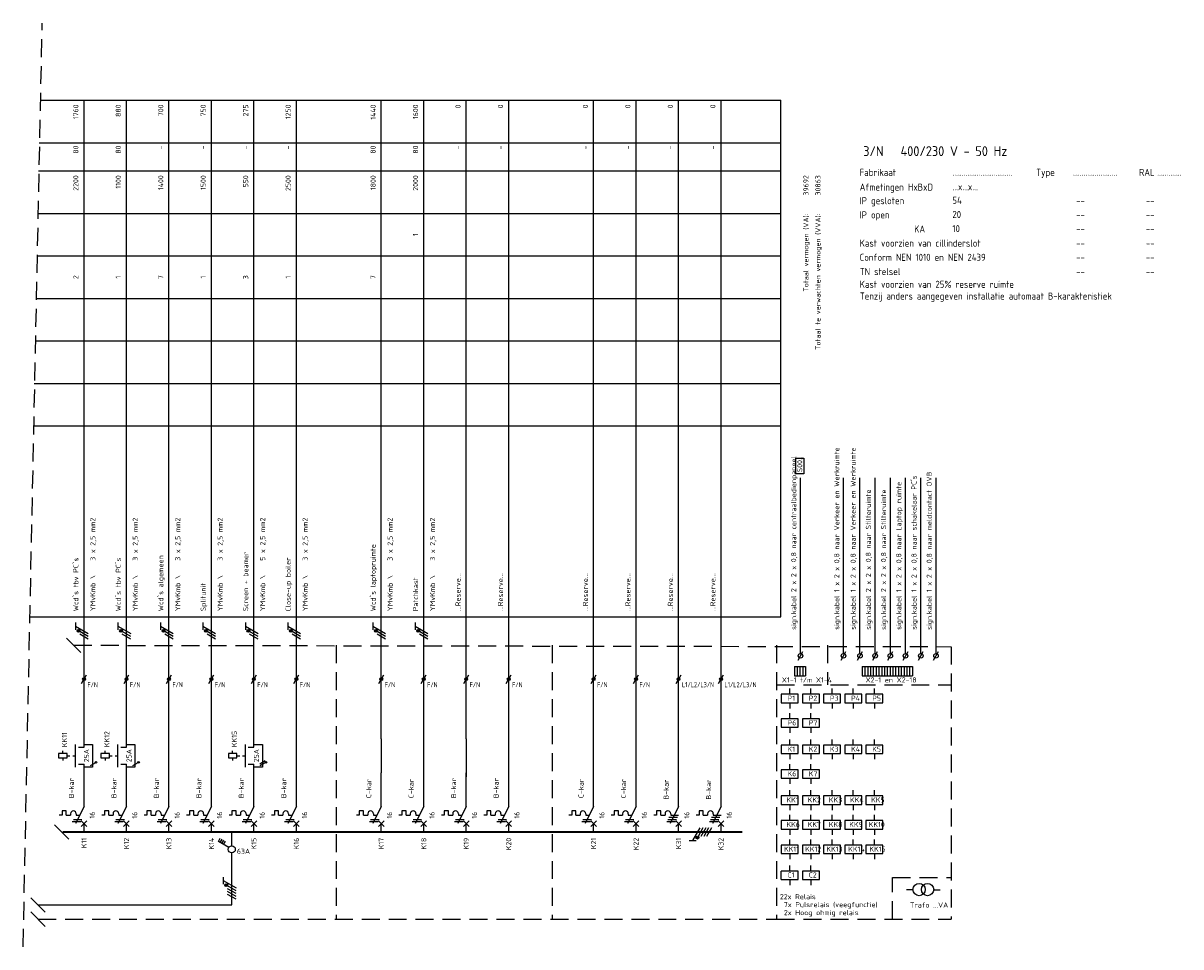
# Model space of a CAD drawing. Extents: x -1224 to 18134, y -20786 to 3554.
# Tile 49 of 88: x 5774 to 6182, y -1209 to -883. Entities that reach past the tile are written whole.
import ezdxf
from ezdxf.enums import TextEntityAlignment as Align

# ---------------------------------------------------------------- set-up
doc = ezdxf.new("R2010")
doc.units = 0
doc.linetypes.add('HIDDEN', pattern=[9.525, 6.35, -3.175])
doc.linetypes.add('STABI11', pattern=[2, 1, -1])
doc.layers.get('0').update_dxf_attribs({"linetype": 'CONTINUOUS'})
for name, color, linetype in [('BL$2----', 7, 'CONTINUOUS'), ('E-tekst', 2, 'CONTINUOUS'), ('EL$1----', 3, 'CONTINUOUS'), ('EL$1----_-1LK-A1', 3, 'CONTINUOUS'), ('EL$1----_1LK-A08', 3, 'CONTINUOUS'), ('EL$1----_BGLK-A01', 3, 'CONTINUOUS'), ('EL$1----_BGLK-A02', 3, 'CONTINUOUS'), ('EL$1----_BGLK-A2', 3, 'CONTINUOUS'), ('EM6150--_MATEN', 2, 'CONTINUOUS'), ('kast', 1, 'CONTINUOUS')]:
    doc.layers.add(name, color=color, linetype=linetype)
doc.styles.add('2_5', font='ISO.shx', dxfattribs={"height": 2.5})
doc.styles.add('3_5', font='ISO.shx', dxfattribs={"height": 3.5})
doc.styles.add('BURO-018', font='ISO.shx', dxfattribs={"height": 1.8})
doc.styles.get("Standard").update_dxf_attribs({"font": 'iso.shx'})

# ---------------------------------------------------------------- blocks, each defined once
blk = doc.blocks.new('HL3')
at = {"color": 0, "linetype": 'Continuous'}
for p, q in [((-3, 6.98), (-3, 4.48)), ((-3, 5.73), (1.5, 3.13)), ((1.5, 2.13), (-1.5, 3.87)), ((1.5, 1.13), (-1.5, 2.87)), ((1.5, 0.13), (-1.5, 1.87)), ((1.5, -0.87), (-1.5, 0.87))]:
    blk.add_line(p, q, dxfattribs=at)
at = {"color": 0, "linetype": 'Continuous', "const_width": 0.5}
blk.add_lwpolyline([(-1.68, 4.12, 1), (-2.18, 4.12, 1)], format="xyb", close=True, dxfattribs=at)
at = {"color": 0, "linetype": 'Continuous'}
blk.add_circle((-1.93, 4.12), 0.5, dxfattribs=at)
blk = doc.blocks.new('L1')
at = {"color": 0, "linetype": 'Continuous'}
for p, q in [((-3, 73.98), (-3, 71.48)), ((-3, 72.73), (1.5, 70.13)), ((1.5, 69.13), (-1.5, 70.87)), ((1.5, 68.13), (-1.5, 69.87))]:
    blk.add_line(p, q, dxfattribs=at)
at = {"color": 0, "linetype": 'Continuous', "const_width": 0.5}
blk.add_lwpolyline([(-1.68, 71.12, 1), (-2.18, 71.12, 1)], format="xyb", close=True, dxfattribs=at)
at = {"color": 0, "linetype": 'Continuous'}
blk.add_circle((-1.93, 71.12), 0.5, dxfattribs=at)
blk = doc.blocks.new('00P')
at = {"color": 0, "linetype": 'Continuous'}
for p, q in [((0, 31), (3, 31)), ((3, 31), (3, 23)), ((3, 23), (0, 23))]:
    blk.add_line(p, q, dxfattribs=at)
blk = doc.blocks.new('B26')
at = {"color": 0, "linetype": 'Continuous'}
for p, q in [((0, 9), (0, 21)), ((0, 9), (-3, 3)), ((-7.75, 6), (-8.75, 6)), ((-7.75, 7.5), (-7.75, 6)), ((-6.25, 7.5), (-7.75, 7.5)), ((-6.25, 6), (-6.25, 7.5)), ((-6.25, 6), (-4.75, 6)), ((-4.75, 6.5), (-4.75, 6)), ((-3.75, 4.5), (-0.75, 4.5)), ((-2.75, 6.5), (-2.75, 6)), ((-2.75, 6), (-1.5, 6)), ((-4.125, 3.75), (-1.125, 3.75)), ((-1, 4), (1, 2)), ((-1, 2), (1, 4)), ((0, 0), (0, 3))]:
    blk.add_line(p, q, dxfattribs=at)
blk.add_arc((-3.75, 6.5), 1, 0, 180, dxfattribs=at)
at = {"color": 1, "style": 'BURO-018'}
blk.add_attdef('E_VRIJ1', (-3.548, 12), '', height=1.8, rotation=90, dxfattribs=at)
at = {"color": 1, "linetype": 'Continuous', "style": 'BURO-018'}
blk.add_attdef('E_IIA', text='', height=1.8, rotation=90, dxfattribs=at).set_placement((2, 6), align=Align.TOP_CENTER)
blk = doc.blocks.new('M2')
at = {"color": 0, "linetype": 'Continuous'}
for p, q in [((0, 30), (0, 33)), ((-7.5, 27.75), (-7.5, 28.75)), ((-3, 23), (-3, 31)), ((-2, 30), (0, 30)), ((-6, 27.75), (-9, 27.75)), ((-9, 27.75), (-9, 26.25)), ((-9, 26.25), (-6, 26.25)), ((-7.5, 26.25), (-7.5, 25.25)), ((-6, 26.25), (-6, 27.75)), ((-6, 27.25), (-6, 27.25)), ((-2, 24), (0, 24)), ((0, 21), (0, 24))]:
    blk.add_line(p, q, dxfattribs=at)
at = {"color": 0, "linetype": 'STABI11'}
blk.add_line((-6, 27), (-3, 27), dxfattribs=at)
at = {"color": 1, "linetype": 'Continuous', "style": 'BURO-018'}
blk.add_attdef('E_VRIJ1', (-6, 30), '', height=1.8, rotation=90, dxfattribs=at)
blk.add_attdef('E_IMS', text='', height=1.8, rotation=90, dxfattribs=at).set_placement((0, 27), align=Align.TOP_CENTER)
blk = doc.blocks.new('b1s')
at = {"color": 0, "linetype": 'Continuous'}
blk.add_line((0, 33), (0, 54), dxfattribs=at)
blk = doc.blocks.new('m1s')
at = {"color": 0, "linetype": 'Continuous'}
blk.add_line((0, 54), (0, 66), dxfattribs=at)
blk = doc.blocks.new('m1')
at = {"color": 0, "linetype": 'Continuous'}
blk.add_line((0, 21), (0, 33), dxfattribs=at)
blk = doc.blocks.new('B28')
at = {"color": 0, "linetype": 'Continuous'}
for p, q in [((0, 9), (0, 21)), ((0, 9), (-3, 3)), ((-7.75, 6), (-8.75, 6)), ((-6.25, 7.5), (-7.75, 7.5)), ((-7.75, 7.5), (-7.75, 6)), ((-6.25, 6), (-6.25, 7.5)), ((-6.25, 6), (-4.75, 6)), ((-4.75, 6.5), (-4.75, 6)), ((-4.75, 6.5), (-4.75, 6)), ((-3.75, 4.5), (-0.75, 4.5)), ((-3.38, 5.25), (-0.38, 5.25)), ((-2.75, 6.5), (-2.75, 6)), ((-2.75, 6), (0, 6)), ((-4.12, 3.75), (-1.12, 3.75)), ((-1, 4), (1, 2)), ((-1, 2), (1, 4)), ((0, 0), (0, 3))]:
    blk.add_line(p, q, dxfattribs=at)
blk.add_arc((-3.75, 6.5), 1, 0, 180, dxfattribs=at)
at = {"color": 1, "style": 'BURO-018'}
blk.add_attdef('E_VRIJ1', (-3.49, 11.47), '', height=1.8, rotation=90, dxfattribs=at)
at = {"color": 1, "linetype": 'Continuous', "style": 'BURO-018'}
blk.add_attdef('E_IIA', text='', height=1.8, rotation=90, dxfattribs=at).set_placement((2, 6), align=Align.TOP_CENTER)
blk = doc.blocks.new('1P')
at = {"color": 0, "linetype": 'Continuous'}
blk.add_line((1.5, 0.87), (-1.5, -0.87), dxfattribs=at)
blk = doc.blocks.new('0302A1_')
at = {"color": 0, "linetype": 'Continuous'}
blk.add_line((-0.87, -1.5), (0.87, 1.5), dxfattribs=at)
at = {"color": 0, "const_width": 0.5}
blk.add_lwpolyline([(-0.25, 0, 1), (0.25, 0, 1)], format="xyb", close=True, dxfattribs=at)
at = {"color": 0, "linetype": 'Continuous'}
blk.add_circle((0, 0), 0.5, dxfattribs=at)

msp = doc.modelspace()

# ---------------------------------------------------------------- linework, layer by layer
at = {"layer": 'BL$2----', "color": 3}
for p, q in [((5900.04, -1135.4), (5900.04, -1147.4)), ((5915.04, -1147.4), (5915.04, -1135.4)), ((5930.04, -1135.4), (5930.04, -1148.86)), ((5945.04, -1148.3), (5945.04, -1135.4))]:
    msp.add_line(p, q, dxfattribs=at)
at = {"layer": 'EL$1----', "linetype": 'HIDDEN'}
msp.add_line((5773.55, -1208.91), (5780.29, -882.69), dxfattribs=at)
at = {"layer": 'EL$1----'}
for p, q in [((5793.95, -1104.93), (5788.88, -1099.87)), ((5789.65, -1170.93), (5784.58, -1165.87)), ((6085.57, -1188.69), (6087.86, -1188.69)), ((6095.16, -1188.74), (6097.45, -1188.74)), ((5781.37, -1196.63), (5776.3, -1191.56)), ((5781.37, -1201.67), (5776.3, -1196.6)), ((5778.83, -1194.09), (5847.24, -1194.09))]:
    msp.add_line(p, q, dxfattribs=at)
at = {"layer": 'EL$1----', "linetype": 'Continuous'}
for p, q in [((6047.24, -1107.63), (6048.97, -1104.63)), ((6062.45, -1107.63), (6064.18, -1104.63)), ((6068.24, -1107.63), (6069.97, -1104.63)), ((6073.62, -1107.63), (6075.35, -1104.63)), ((6078.99, -1107.63), (6080.72, -1104.63)), ((6084.37, -1107.63), (6086.1, -1104.63)), ((6089.74, -1107.63), (6091.47, -1104.63)), ((6095.12, -1107.63), (6096.85, -1104.63)), ((5847.24, -1173.15), (5847.24, -1168.4)), ((5842.49, -1171.74), (5843.19, -1170.53)), ((5846.16, -1173.86), (5842.49, -1171.74)), ((5843.1, -1172.09), (5843.8, -1170.88)), ((5843.7, -1172.44), (5844.4, -1171.23)), ((5844.31, -1172.79), (5845.01, -1171.58)), ((5847.24, -1194.09), (5847.24, -1175.82))]:
    msp.add_line(p, q, dxfattribs=at)
for centre, radius in [((6048.1, -1106.13), 0.8), ((6063.32, -1106.13), 0.8), ((6069.11, -1106.13), 0.8), ((6074.48, -1106.13), 0.8), ((6079.86, -1106.13), 0.8), ((6085.23, -1106.13), 0.8), ((6090.61, -1106.13), 0.8), ((6095.98, -1106.13), 0.8), ((5847.24, -1174.48), 1.25)]:
    msp.add_circle(centre, radius, dxfattribs=at)
at = {"layer": 'EL$1----'}
for centre, radius in [((5799.31, -1143.74), 0.283), ((5814.31, -1143.74), 0.283), ((5859.31, -1143.74), 0.283), ((6090, -1188.69), 2.15), ((6093.01, -1188.69), 2.15)]:
    msp.add_circle(centre, radius, dxfattribs=at)
at = {"layer": 'EL$1----_-1LK-A1', "color": 1, "linetype": 'HIDDEN'}
for p, q in [((6039.64, -1116.42), (6101.37, -1116.42)), ((6039.64, -1199.13), (6101.37, -1199.13))]:
    msp.add_line(p, q, dxfattribs=at)
at = {"layer": 'EL$1----_-1LK-A1', "linetype": 'Continuous'}
for p, q in [((6047.33, -1119.69), (6041.33, -1119.69)), ((6041.33, -1119.69), (6041.33, -1122.69)), ((6044.33, -1119.69), (6044.33, -1117.69)), ((6047.33, -1122.69), (6047.33, -1119.69)), ((6054.8, -1119.69), (6048.8, -1119.69)), ((6048.8, -1119.69), (6048.8, -1122.69)), ((6051.8, -1119.69), (6051.8, -1117.69)), ((6054.8, -1122.69), (6054.8, -1119.69)), ((6062.27, -1119.69), (6056.27, -1119.69)), ((6056.27, -1119.69), (6056.27, -1122.69)), ((6059.27, -1119.69), (6059.27, -1117.69)), ((6062.27, -1122.69), (6062.27, -1119.69)), ((6069.75, -1119.69), (6063.75, -1119.69)), ((6063.75, -1119.69), (6063.75, -1122.69)), ((6066.75, -1119.69), (6066.75, -1117.69)), ((6069.75, -1122.69), (6069.75, -1119.69)), ((6077.22, -1119.69), (6071.22, -1119.69)), ((6071.22, -1119.69), (6071.22, -1122.69)), ((6074.22, -1119.69), (6074.22, -1117.69)), ((6077.22, -1122.69), (6077.22, -1119.69)), ((6041.33, -1122.69), (6047.33, -1122.69)), ((6044.33, -1122.69), (6044.33, -1124.69)), ((6047.33, -1120.69), (6047.33, -1120.69)), ((6048.8, -1122.69), (6054.8, -1122.69)), ((6051.8, -1122.69), (6051.8, -1124.69)), ((6054.8, -1120.69), (6054.8, -1120.69)), ((6056.27, -1122.69), (6062.27, -1122.69)), ((6059.27, -1122.69), (6059.27, -1124.69)), ((6062.27, -1120.69), (6062.27, -1120.69)), ((6063.75, -1122.69), (6069.75, -1122.69)), ((6066.75, -1122.69), (6066.75, -1124.69)), ((6069.75, -1120.69), (6069.75, -1120.69)), ((6071.22, -1122.69), (6077.22, -1122.69)), ((6074.22, -1122.69), (6074.22, -1124.69)), ((6077.22, -1120.69), (6077.22, -1120.69)), ((6047.33, -1128.38), (6041.33, -1128.38)), ((6041.33, -1128.38), (6041.33, -1131.38)), ((6044.33, -1128.38), (6044.33, -1126.38)), ((6047.33, -1131.38), (6047.33, -1128.38)), ((6054.8, -1128.38), (6048.8, -1128.38)), ((6048.8, -1128.38), (6048.8, -1131.38)), ((6051.8, -1128.38), (6051.8, -1126.38)), ((6054.8, -1131.38), (6054.8, -1128.38)), ((6041.33, -1131.38), (6047.33, -1131.38)), ((6044.33, -1131.38), (6044.33, -1133.38)), ((6047.33, -1129.38), (6047.33, -1129.38)), ((6048.8, -1131.38), (6054.8, -1131.38)), ((6051.8, -1131.38), (6051.8, -1133.38)), ((6054.8, -1129.38), (6054.8, -1129.38)), ((6044.33, -1137.68), (6044.33, -1135.68)), ((6051.8, -1137.68), (6051.8, -1135.68)), ((6059.27, -1137.68), (6059.27, -1135.68)), ((6066.75, -1137.68), (6066.75, -1135.68)), ((6074.22, -1137.68), (6074.22, -1135.68)), ((6047.33, -1137.68), (6041.33, -1137.68)), ((6041.33, -1137.68), (6041.33, -1140.68)), ((6041.33, -1140.68), (6047.33, -1140.68)), ((6044.33, -1140.68), (6044.33, -1142.68)), ((6047.33, -1140.68), (6047.33, -1137.68)), ((6047.33, -1138.68), (6047.33, -1138.68)), ((6054.8, -1137.68), (6048.8, -1137.68)), ((6048.8, -1137.68), (6048.8, -1140.68)), ((6048.8, -1140.68), (6054.8, -1140.68)), ((6051.8, -1140.68), (6051.8, -1142.68)), ((6054.8, -1140.68), (6054.8, -1137.68)), ((6054.8, -1138.68), (6054.8, -1138.68)), ((6062.27, -1137.68), (6056.27, -1137.68)), ((6056.27, -1137.68), (6056.27, -1140.68)), ((6056.27, -1140.68), (6062.27, -1140.68)), ((6059.27, -1140.68), (6059.27, -1142.68)), ((6062.27, -1140.68), (6062.27, -1137.68)), ((6062.27, -1138.68), (6062.27, -1138.68)), ((6069.75, -1137.68), (6063.75, -1137.68)), ((6063.75, -1137.68), (6063.75, -1140.68)), ((6063.75, -1140.68), (6069.75, -1140.68)), ((6066.75, -1140.68), (6066.75, -1142.68)), ((6069.75, -1140.68), (6069.75, -1137.68)), ((6069.75, -1138.68), (6069.75, -1138.68)), ((6077.22, -1137.68), (6071.22, -1137.68)), ((6071.22, -1137.68), (6071.22, -1140.68)), ((6071.22, -1140.68), (6077.22, -1140.68)), ((6074.22, -1140.68), (6074.22, -1142.68)), ((6077.22, -1140.68), (6077.22, -1137.68)), ((6077.22, -1138.68), (6077.22, -1138.68)), ((6044.33, -1146.37), (6044.33, -1144.37)), ((6051.8, -1146.37), (6051.8, -1144.37)), ((6047.33, -1146.37), (6041.33, -1146.37)), ((6041.33, -1146.37), (6041.33, -1149.37)), ((6047.33, -1149.37), (6047.33, -1146.37)), ((6047.33, -1147.37), (6047.33, -1147.37)), ((6054.8, -1146.37), (6048.8, -1146.37)), ((6048.8, -1146.37), (6048.8, -1149.37)), ((6054.8, -1149.37), (6054.8, -1146.37)), ((6054.8, -1147.37), (6054.8, -1147.37)), ((6041.33, -1149.37), (6047.33, -1149.37)), ((6044.33, -1149.37), (6044.33, -1151.37)), ((6048.8, -1149.37), (6054.8, -1149.37)), ((6051.8, -1149.37), (6051.8, -1151.37)), ((6047.33, -1155.61), (6041.33, -1155.61)), ((6041.33, -1155.61), (6041.33, -1158.61)), ((6044.33, -1155.61), (6044.33, -1153.61)), ((6047.33, -1158.61), (6047.33, -1155.61)), ((6047.33, -1156.61), (6047.33, -1156.61)), ((6054.8, -1155.61), (6048.8, -1155.61)), ((6048.8, -1155.61), (6048.8, -1158.61)), ((6051.8, -1155.61), (6051.8, -1153.61)), ((6054.8, -1158.61), (6054.8, -1155.61)), ((6054.8, -1156.61), (6054.8, -1156.61)), ((6062.27, -1155.61), (6056.27, -1155.61)), ((6056.27, -1155.61), (6056.27, -1158.61)), ((6059.27, -1155.61), (6059.27, -1153.61)), ((6062.27, -1158.61), (6062.27, -1155.61)), ((6062.27, -1156.61), (6062.27, -1156.61)), ((6069.75, -1155.61), (6063.75, -1155.61)), ((6063.75, -1155.61), (6063.75, -1158.61)), ((6066.75, -1155.61), (6066.75, -1153.61)), ((6069.75, -1158.61), (6069.75, -1155.61)), ((6069.75, -1156.61), (6069.75, -1156.61)), ((6077.22, -1155.61), (6071.22, -1155.61)), ((6071.22, -1155.61), (6071.22, -1158.61)), ((6074.22, -1155.61), (6074.22, -1153.61)), ((6077.22, -1158.61), (6077.22, -1155.61)), ((6077.22, -1156.61), (6077.22, -1156.61)), ((6041.33, -1158.61), (6047.33, -1158.61)), ((6044.33, -1158.61), (6044.33, -1160.61)), ((6048.8, -1158.61), (6054.8, -1158.61)), ((6051.8, -1158.61), (6051.8, -1160.61)), ((6056.27, -1158.61), (6062.27, -1158.61)), ((6059.27, -1158.61), (6059.27, -1160.61)), ((6063.75, -1158.61), (6069.75, -1158.61)), ((6066.75, -1158.61), (6066.75, -1160.61)), ((6071.22, -1158.61), (6077.22, -1158.61)), ((6074.22, -1158.61), (6074.22, -1160.61)), ((6047.33, -1164.3), (6041.33, -1164.3)), ((6041.33, -1164.3), (6041.33, -1167.3)), ((6044.33, -1164.3), (6044.33, -1162.3)), ((6047.33, -1167.3), (6047.33, -1164.3)), ((6047.33, -1165.3), (6047.33, -1165.3)), ((6054.8, -1164.3), (6048.8, -1164.3)), ((6048.8, -1164.3), (6048.8, -1167.3)), ((6051.8, -1164.3), (6051.8, -1162.3)), ((6054.8, -1167.3), (6054.8, -1164.3)), ((6054.8, -1165.3), (6054.8, -1165.3)), ((6062.27, -1164.3), (6056.27, -1164.3)), ((6056.27, -1164.3), (6056.27, -1167.3)), ((6059.27, -1164.3), (6059.27, -1162.3)), ((6062.27, -1167.3), (6062.27, -1164.3)), ((6062.27, -1165.3), (6062.27, -1165.3)), ((6069.75, -1164.3), (6063.75, -1164.3)), ((6063.75, -1164.3), (6063.75, -1167.3)), ((6066.75, -1164.3), (6066.75, -1162.3)), ((6069.75, -1167.3), (6069.75, -1164.3)), ((6069.75, -1165.3), (6069.75, -1165.3)), ((6077.22, -1164.3), (6071.22, -1164.3)), ((6071.22, -1164.3), (6071.22, -1167.3)), ((6074.22, -1164.3), (6074.22, -1162.3)), ((6077.22, -1167.3), (6077.22, -1164.3)), ((6077.22, -1165.3), (6077.22, -1165.3)), ((6041.33, -1167.3), (6047.33, -1167.3)), ((6044.33, -1167.3), (6044.33, -1169.3)), ((6048.8, -1167.3), (6054.8, -1167.3)), ((6051.8, -1167.3), (6051.8, -1169.3)), ((6056.27, -1167.3), (6062.27, -1167.3)), ((6059.27, -1167.3), (6059.27, -1169.3)), ((6063.75, -1167.3), (6069.75, -1167.3)), ((6066.75, -1167.3), (6066.75, -1169.3)), ((6071.22, -1167.3), (6077.22, -1167.3)), ((6074.22, -1167.3), (6074.22, -1169.3)), ((6047.33, -1172.99), (6041.33, -1172.99)), ((6041.33, -1172.99), (6041.33, -1175.99)), ((6044.33, -1172.99), (6044.33, -1170.99)), ((6047.33, -1175.99), (6047.33, -1172.99)), ((6054.8, -1172.99), (6048.8, -1172.99)), ((6048.8, -1172.99), (6048.8, -1175.99)), ((6051.8, -1172.99), (6051.8, -1170.99)), ((6054.8, -1175.99), (6054.8, -1172.99)), ((6062.27, -1172.99), (6056.27, -1172.99)), ((6056.27, -1172.99), (6056.27, -1175.99)), ((6059.27, -1172.99), (6059.27, -1170.99)), ((6062.27, -1175.99), (6062.27, -1172.99)), ((6069.75, -1172.99), (6063.75, -1172.99)), ((6063.75, -1172.99), (6063.75, -1175.99)), ((6066.75, -1172.99), (6066.75, -1170.99)), ((6069.75, -1175.99), (6069.75, -1172.99)), ((6077.22, -1172.99), (6071.22, -1172.99)), ((6071.22, -1172.99), (6071.22, -1175.99)), ((6074.22, -1172.99), (6074.22, -1170.99)), ((6077.22, -1175.99), (6077.22, -1172.99)), ((6041.33, -1175.99), (6047.33, -1175.99)), ((6044.33, -1175.99), (6044.33, -1177.99)), ((6047.33, -1173.99), (6047.33, -1173.99)), ((6048.8, -1175.99), (6054.8, -1175.99)), ((6051.8, -1175.99), (6051.8, -1177.99)), ((6054.8, -1173.99), (6054.8, -1173.99)), ((6056.27, -1175.99), (6062.27, -1175.99)), ((6059.27, -1175.99), (6059.27, -1177.99)), ((6062.27, -1173.99), (6062.27, -1173.99)), ((6063.75, -1175.99), (6069.75, -1175.99)), ((6066.75, -1175.99), (6066.75, -1177.99)), ((6069.75, -1173.99), (6069.75, -1173.99)), ((6071.22, -1175.99), (6077.22, -1175.99)), ((6074.22, -1175.99), (6074.22, -1177.99)), ((6077.22, -1173.99), (6077.22, -1173.99)), ((6044.33, -1182.13), (6044.33, -1180.13)), ((6051.8, -1182.13), (6051.8, -1180.13)), ((6047.33, -1182.13), (6041.33, -1182.13)), ((6041.33, -1185.13), (6041.33, -1182.13)), ((6041.33, -1185.13), (6047.33, -1185.13)), ((6044.33, -1185.13), (6044.33, -1187.13)), ((6047.33, -1185.13), (6047.33, -1182.13)), ((6047.33, -1183.13), (6047.33, -1183.13)), ((6054.8, -1182.13), (6048.8, -1182.13)), ((6048.8, -1182.13), (6048.8, -1185.13)), ((6048.8, -1185.13), (6054.8, -1185.13)), ((6051.8, -1185.13), (6051.8, -1187.13)), ((6054.8, -1185.13), (6054.8, -1182.13)), ((6054.8, -1183.13), (6054.8, -1183.13))]:
    msp.add_line(p, q, dxfattribs=at)
at = {"layer": 'EL$1----_1LK-A08', "color": 2}
for p, q in [((6046.44, -1041.84), (6046.44, -1036.31)), ((6046.44, -1036.31), (6049.28, -1036.31)), ((6049.28, -1036.31), (6049.28, -1041.84)), ((6049.28, -1041.84), (6046.44, -1041.84))]:
    msp.add_line(p, q, dxfattribs=at)
at = {"layer": 'EL$1----_1LK-A08'}
for p, q in [((6048.1, -1105.33), (6048.1, -1043.32)), ((6063.32, -1105.33), (6063.32, -1043.32)), ((6069.11, -1105.33), (6069.11, -1043.32)), ((6074.48, -1105.33), (6074.48, -1043.32)), ((6079.86, -1105.33), (6079.86, -1043.32)), ((6085.23, -1105.33), (6085.23, -1043.32)), ((6090.61, -1105.33), (6090.61, -1043.32)), ((6095.98, -1105.33), (6095.98, -1043.32)), ((6045.94, -1109.94), (6045.94, -1113.18)), ((6045.94, -1109.94), (6046.93, -1109.94)), ((6046.93, -1109.94), (6046.93, -1113.18)), ((6046.93, -1109.94), (6046.93, -1113.18)), ((6046.93, -1109.94), (6047.92, -1109.94)), ((6047.92, -1109.94), (6047.92, -1113.18)), ((6047.92, -1109.94), (6047.92, -1113.18)), ((6047.92, -1109.94), (6048.91, -1109.94)), ((6048.91, -1109.94), (6048.91, -1113.18)), ((6048.91, -1109.94), (6048.91, -1113.18)), ((6048.91, -1109.94), (6049.89, -1109.94)), ((6049.89, -1109.94), (6049.89, -1113.18)), ((6069.87, -1109.94), (6069.87, -1113.18)), ((6069.87, -1109.94), (6070.86, -1109.94)), ((6070.86, -1109.94), (6070.86, -1113.18)), ((6070.86, -1109.94), (6070.86, -1113.18)), ((6070.86, -1109.94), (6071.85, -1109.94)), ((6071.85, -1109.94), (6071.85, -1113.18)), ((6071.85, -1109.94), (6071.85, -1113.18)), ((6071.85, -1109.94), (6072.83, -1109.94)), ((6072.83, -1109.94), (6072.83, -1113.18)), ((6072.83, -1109.94), (6072.83, -1113.18)), ((6072.83, -1109.94), (6073.82, -1109.94)), ((6073.82, -1109.94), (6073.82, -1113.18)), ((6073.82, -1109.94), (6073.82, -1113.18)), ((6073.82, -1109.94), (6074.81, -1109.94)), ((6074.81, -1109.94), (6074.81, -1113.18)), ((6074.81, -1109.94), (6074.81, -1113.18)), ((6074.81, -1109.94), (6075.8, -1109.94)), ((6075.8, -1109.94), (6075.8, -1113.18)), ((6075.8, -1109.94), (6075.8, -1113.18)), ((6075.8, -1109.94), (6076.79, -1109.94)), ((6076.79, -1109.94), (6076.79, -1113.18)), ((6076.79, -1109.94), (6076.79, -1113.18)), ((6076.79, -1109.94), (6077.77, -1109.94)), ((6077.77, -1109.94), (6077.77, -1113.18)), ((6077.77, -1109.94), (6077.77, -1113.18)), ((6077.77, -1109.94), (6078.76, -1109.94)), ((6078.76, -1109.94), (6078.76, -1113.18)), ((6078.76, -1109.94), (6078.76, -1113.18)), ((6078.76, -1109.94), (6079.75, -1109.94)), ((6079.75, -1109.94), (6079.75, -1113.18)), ((6079.75, -1109.94), (6079.75, -1113.18)), ((6079.75, -1109.94), (6079.75, -1113.18)), ((6079.75, -1109.94), (6080.74, -1109.94)), ((6080.74, -1109.94), (6080.74, -1113.18)), ((6080.74, -1109.94), (6080.74, -1113.18)), ((6080.74, -1109.94), (6081.72, -1109.94)), ((6081.72, -1109.94), (6081.72, -1113.18)), ((6081.72, -1109.94), (6081.72, -1113.18)), ((6081.72, -1109.94), (6082.71, -1109.94)), ((6082.71, -1109.94), (6082.71, -1113.18)), ((6082.71, -1109.94), (6082.71, -1113.18)), ((6082.71, -1109.94), (6083.7, -1109.94)), ((6083.7, -1109.94), (6083.7, -1113.18)), ((6083.7, -1109.94), (6083.7, -1113.18)), ((6083.7, -1109.94), (6084.69, -1109.94)), ((6084.69, -1109.94), (6084.69, -1113.18)), ((6084.69, -1109.94), (6084.69, -1113.18)), ((6084.69, -1109.94), (6085.68, -1109.94)), ((6085.68, -1109.94), (6085.68, -1113.18)), ((6085.68, -1109.94), (6085.68, -1113.18)), ((6085.68, -1109.94), (6086.66, -1109.94)), ((6086.66, -1109.94), (6086.66, -1113.18)), ((6086.66, -1109.94), (6086.66, -1113.18)), ((6086.66, -1109.94), (6087.65, -1109.94)), ((6087.65, -1109.94), (6087.65, -1113.18)), ((6087.65, -1109.94), (6087.65, -1113.18)), ((6045.94, -1113.18), (6046.93, -1113.18)), ((6046.93, -1113.18), (6047.92, -1113.18)), ((6047.92, -1113.18), (6048.91, -1113.18)), ((6048.91, -1113.18), (6049.89, -1113.18)), ((6069.87, -1113.18), (6070.86, -1113.18)), ((6070.86, -1113.18), (6071.85, -1113.18)), ((6071.85, -1113.18), (6072.83, -1113.18)), ((6072.83, -1113.18), (6073.82, -1113.18)), ((6073.82, -1113.18), (6074.81, -1113.18)), ((6074.81, -1113.18), (6075.8, -1113.18)), ((6075.8, -1113.18), (6076.79, -1113.18)), ((6076.79, -1113.18), (6077.77, -1113.18)), ((6077.77, -1113.18), (6078.76, -1113.18)), ((6078.76, -1113.18), (6079.75, -1113.18)), ((6079.75, -1113.18), (6080.74, -1113.18)), ((6080.74, -1113.18), (6081.72, -1113.18)), ((6081.72, -1113.18), (6082.71, -1113.18)), ((6082.71, -1113.18), (6083.7, -1113.18)), ((6083.7, -1113.18), (6084.69, -1113.18)), ((6084.69, -1113.18), (6085.68, -1113.18)), ((6085.68, -1113.18), (6086.66, -1113.18)), ((6086.66, -1113.18), (6087.65, -1113.18))]:
    msp.add_line(p, q, dxfattribs=at)
at = {"layer": 'EL$1----_BGLK-A01', "color": 1, "linetype": 'HIDDEN'}
msp.add_line((6039.64, -1102.4), (6039.64, -1198.63), dxfattribs=at)
at = {"layer": 'EL$1----_BGLK-A02', "color": 1}
for p, q in [((5779.51, -909.9), (6041.14, -909.9)), ((6041.14, -1092.4), (6041.14, -909.9)), ((5779.2, -924.9), (6041.14, -924.9)), ((5778.99, -934.9), (6041.14, -934.9)), ((5778.68, -949.9), (6041.14, -949.9)), ((5778.37, -964.9), (6041.14, -964.9)), ((5778.06, -979.9), (6041.14, -979.9)), ((5777.75, -994.9), (6041.14, -994.9)), ((5777.44, -1009.9), (6041.14, -1009.9)), ((5777.14, -1024.9), (6041.14, -1024.9)), ((5775.74, -1092.4), (6041.14, -1092.4))]:
    msp.add_line(p, q, dxfattribs=at)
at = {"layer": 'EL$1----_BGLK-A02'}
for p, q in [((5795.04, -1102.4), (5795.04, -909.9)), ((5810.04, -1102.4), (5810.04, -909.9)), ((5825.04, -1102.4), (5825.04, -909.9)), ((5840.04, -1102.4), (5840.04, -909.9)), ((5855.04, -1102.4), (5855.04, -909.9)), ((5870.04, -1102.4), (5870.04, -909.9)), ((5900.04, -1102.4), (5900.04, -909.9)), ((5915.04, -1102.4), (5915.04, -909.9)), ((5930.04, -1102.4), (5930.04, -909.9)), ((5945.04, -1102.4), (5945.04, -909.9)), ((5975.04, -1102.4), (5975.04, -909.9)), ((5990.04, -1102.4), (5990.04, -909.9)), ((6005.04, -1102.4), (6005.04, -909.9)), ((6020.04, -1102.4), (6020.04, -909.9))]:
    msp.add_line(p, q, dxfattribs=at)
at = {"layer": 'EL$1----_BGLK-A02', "color": 1, "linetype": 'HIDDEN'}
for p, q in [((5791.41, -1102.4), (6101.37, -1102.9)), ((6039.64, -1102.4), (6039.64, -1199.13))]:
    msp.add_line(p, q, dxfattribs=at)
at = {"layer": 'EL$1----_BGLK-A02'}
for points in [[(5802.54, -1168.4, 0.7, 0.7, 0), (5787.54, -1168.4, 0.7, 0.7, 0)], [(5817.54, -1168.4, 0.7, 0.7, 0), (5802.54, -1168.4, 0.7, 0.7, 0)], [(5832.54, -1168.4, 0.7, 0.7, 0), (5817.54, -1168.4, 0.7, 0.7, 0)], [(5847.54, -1168.4, 0.7, 0.7, 0), (5832.54, -1168.4, 0.7, 0.7, 0)], [(5862.54, -1168.4, 0.7, 0.7, 0), (5847.54, -1168.4, 0.7, 0.7, 0)], [(5877.54, -1168.4, 0.7, 0.7, 0), (5862.54, -1168.4, 0.7, 0.7, 0)], [(5892.54, -1168.4, 0.7, 0.7, 0), (5877.54, -1168.4, 0.7, 0.7, 0)], [(5907.54, -1168.4, 0.7, 0.7, 0), (5892.54, -1168.4, 0.7, 0.7, 0)], [(5922.54, -1168.4, 0.7, 0.7, 0), (5907.54, -1168.4, 0.7, 0.7, 0)], [(5937.54, -1168.4, 0.7, 0.7, 0), (5922.54, -1168.4, 0.7, 0.7, 0)], [(5952.54, -1168.4, 0.7, 0.7, 0), (5937.54, -1168.4, 0.7, 0.7, 0)], [(5967.54, -1168.4, 0.7, 0.7, 0), (5952.54, -1168.4, 0.7, 0.7, 0)], [(5982.54, -1168.4, 0.7, 0.7, 0), (5967.54, -1168.4, 0.7, 0.7, 0)], [(5997.54, -1168.4, 0.7, 0.7, 0), (5982.54, -1168.4, 0.7, 0.7, 0)], [(6012.54, -1168.4, 0.7, 0.7, 0), (5997.54, -1168.4, 0.7, 0.7, 0)], [(6027.54, -1168.4, 0.7, 0.7, 0), (6012.54, -1168.4, 0.7, 0.7, 0)]]:
    msp.add_lwpolyline(points, format="xyseb", dxfattribs=at)
at = {"layer": 'EL$1----_BGLK-A2', "color": 1, "linetype": 'HIDDEN'}
for p, q in [((5884.15, -1102.4), (5884.15, -1199.13)), ((5960.45, -1102.4), (5960.45, -1199.13)), ((6039.64, -1102.4), (6039.64, -1199.13)), ((6057.71, -1102.4), (6057.71, -1116.42)), ((6101.37, -1102.9), (6101.37, -1199.13)), ((6080.62, -1199.13), (6080.62, -1184.39)), ((6080.62, -1184.39), (6101.37, -1184.39))]:
    msp.add_line(p, q, dxfattribs=at)
at = {"layer": 'kast', "color": 1, "linetype": 'HIDDEN'}
msp.add_line((5778.83, -1199.13), (6039.64, -1199.13), dxfattribs=at)

# ---------------------------------------------------------------- block references
at = {"layer": 'EL$1----'}
for name, p in [('L1', (5795.04, -1168.4)), ('L1', (5810.04, -1168.4)), ('L1', (5825.04, -1168.4)), ('L1', (5840.04, -1168.4)), ('L1', (5855.04, -1168.4)), ('L1', (5870.04, -1168.4)), ('L1', (5900.04, -1168.4)), ('L1', (5915.04, -1168.4)), ('0302A1_', (5795.04, -1114.4)), ('0302A1_', (5795.04, -1114.4)), ('0302A1_', (5810.04, -1114.4)), ('0302A1_', (5810.04, -1114.4)), ('0302A1_', (5825.04, -1114.4)), ('0302A1_', (5825.04, -1114.4)), ('0302A1_', (5840.04, -1114.4)), ('0302A1_', (5840.04, -1114.4)), ('0302A1_', (5855.04, -1114.4)), ('0302A1_', (5855.04, -1114.4)), ('0302A1_', (5870.04, -1114.4)), ('0302A1_', (5870.04, -1114.4)), ('0302A1_', (5900.04, -1114.4)), ('0302A1_', (5900.04, -1114.4)), ('0302A1_', (5915.04, -1114.4)), ('0302A1_', (5915.04, -1114.4)), ('0302A1_', (5930.04, -1114.4)), ('0302A1_', (5930.04, -1114.4)), ('0302A1_', (5945.04, -1114.4)), ('0302A1_', (5945.04, -1114.4)), ('0302A1_', (5975.04, -1114.4)), ('0302A1_', (5975.04, -1114.4)), ('0302A1_', (5990.04, -1114.4)), ('0302A1_', (5990.04, -1114.4)), ('0302A1_', (6005.04, -1114.4)), ('0302A1_', (6005.04, -1114.4)), ('0302A1_', (6020.04, -1114.4)), ('0302A1_', (6020.04, -1114.4)), ('00P', (5795.04, -1168.4)), ('00P', (5810.04, -1168.4)), ('00P', (5855.04, -1168.4)), ('HL3', (5847.24, -1191.25))]:
    msp.add_blockref(name, p, dxfattribs=at)
at = {"layer": 'EL$1----', "xscale": 0.6399999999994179, "yscale": 0.6399999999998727, "zscale": 0.6400000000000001}
for p in [(5798.12, -1144.43), (5813.12, -1144.43), (5858.12, -1143.78), (5858.12, -1144.43)]:
    msp.add_blockref('1P', p, dxfattribs=at)
at = {"layer": 'EL$1----', "color": 1, "rotation": 90}
msp.add_blockref('HL3', (6015.8, -1168.4), dxfattribs=at)
at = {"layer": 'EL$1----_BGLK-A02'}
for name, p in [('m1s', (5795.04, -1168.4)), ('m1s', (5810.04, -1168.4)), ('m1s', (5825.04, -1168.4)), ('m1s', (5840.04, -1168.4)), ('m1s', (5855.04, -1168.4)), ('m1s', (5870.04, -1168.4)), ('m1s', (5900.04, -1168.4)), ('m1s', (5915.04, -1168.4)), ('m1s', (5930.04, -1168.4)), ('m1s', (5945.04, -1168.4)), ('m1s', (5975.04, -1168.4)), ('m1s', (5990.04, -1168.4)), ('m1s', (6005.04, -1168.4)), ('m1s', (6020.04, -1168.4)), ('b1s', (5795.04, -1168.4)), ('b1s', (5810.04, -1168.4)), ('b1s', (5825.04, -1168.4)), ('b1s', (5840.04, -1168.4)), ('b1s', (5855.04, -1168.4)), ('b1s', (5870.04, -1168.4)), ('b1s', (5900.04, -1168.4)), ('b1s', (5915.04, -1168.4)), ('b1s', (5930.04, -1168.4)), ('b1s', (5945.04, -1168.4)), ('b1s', (5975.04, -1168.4)), ('b1s', (5990.04, -1168.4)), ('b1s', (6005.04, -1168.4)), ('b1s', (6020.04, -1168.4)), ('m1', (5825.04, -1168.4)), ('m1', (5840.04, -1168.4)), ('m1', (5870.04, -1168.4)), ('m1', (5975.04, -1168.4)), ('m1', (5990.04, -1168.4)), ('m1', (6005.04, -1168.4)), ('m1', (6020.04, -1168.4))]:
    msp.add_blockref(name, p, dxfattribs=at)
for name, p, values in [('M2', (5795.04, -1168.4), {'E_IMS': '25A', 'E_VRIJ1': 'KK11'}), ('M2', (5810.04, -1168.4), {'E_IMS': '25A', 'E_VRIJ1': 'KK12'}), ('M2', (5855.04, -1168.4), {'E_IMS': '25A', 'E_VRIJ1': 'KK15'}), ('B26', (5795.04, -1168.4), {'E_IIA': '16', 'E_VRIJ1': 'B-kar'}), ('B26', (5810.04, -1168.4), {'E_IIA': '16', 'E_VRIJ1': 'B-kar'}), ('B26', (5825.04, -1168.4), {'E_IIA': '16', 'E_VRIJ1': 'B-kar'}), ('B26', (5840.04, -1168.4), {'E_IIA': '16', 'E_VRIJ1': 'B-kar'}), ('B26', (5855.04, -1168.4), {'E_IIA': '16', 'E_VRIJ1': 'B-kar'}), ('B26', (5870.04, -1168.4), {'E_IIA': '16', 'E_VRIJ1': 'B-kar'}), ('B26', (5900.04, -1168.4), {'E_IIA': '16', 'E_VRIJ1': 'C-kar'}), ('B26', (5915.04, -1168.4), {'E_IIA': '16', 'E_VRIJ1': 'C-kar'}), ('B26', (5930.04, -1168.4), {'E_IIA': '16', 'E_VRIJ1': 'B-kar'}), ('B26', (5945.04, -1168.4), {'E_IIA': '16', 'E_VRIJ1': 'B-kar'}), ('B26', (5975.04, -1168.4), {'E_IIA': '16', 'E_VRIJ1': 'C-kar'}), ('B26', (5990.04, -1168.4), {'E_IIA': '16', 'E_VRIJ1': 'C-kar'}), ('B28', (6005.04, -1168.4), {'E_IIA': '16', 'E_VRIJ1': 'B-kar'}), ('B28', (6020.04, -1168.4), {'E_IIA': '16', 'E_VRIJ1': 'B-kar'})]:
    msp.add_blockref(name, p, dxfattribs=at).add_auto_attribs(values)

# ---------------------------------------------------------------- texts
at = {"layer": 'E-tekst', "color": 1, "width": 0.8}
for s, p in [('F/N', (5796.25, -1117.22)), ('F/N', (5811.25, -1117.22)), ('F/N', (5826.25, -1117.22)), ('F/N', (5841.25, -1117.22)), ('F/N', (5856.25, -1117.22)), ('F/N', (5871.25, -1117.22)), ('F/N', (5901.25, -1117.22)), ('F/N', (5916.25, -1117.22)), ('F/N', (5931.25, -1117.22)), ('F/N', (5946.25, -1117.22)), ('F/N', (5976.25, -1117.22)), ('F/N', (5991.25, -1117.22)), ('L1/L2/L3/N', (6006.25, -1117.22)), ('L1/L2/L3/N', (6021.25, -1117.22))]:
    msp.add_text(s, height=1.8, dxfattribs=at).set_placement(p)
at = {"layer": 'EL$1----', "color": 1, "style": 'BURO-018'}
msp.add_text('S00..', height=1.8, rotation=90, dxfattribs=at).set_placement((6046.93, -1041.31), align=Align.TOP_LEFT)
msp.add_text('63A', height=1.8, dxfattribs=at).set_placement((5851.37, -1174.26), align=Align.TOP_CENTER)
at = {"layer": 'EL$1----_-1LK-A1', "color": 1, "style": 'BURO-018'}
for s, p in [('sign.kabel 2 x 2 x 0,8 naar centraalbedienpaneel', (6046.6, -1096.96)), ('sign.kabel 1 x 2 x 0,8 naar Verkeer en Werkruimte', (6061.81, -1096.96)), ('sign.kabel 1 x 2 x 0,8 naar Verkeer en Werkruimte', (6067.6, -1096.96)), ("sign.kabel 1 x 2 x 0,8 naar schakelaar PC's", (6089.11, -1096.96)), ('sign.kabel 1 x 2 x 0,8 naar meldcontact OVB', (6094.48, -1096.96)), ('sign.kabel 2 x 2 x 0,8 naar Stilteruimte', (6072.98, -1096.96)), ('sign.kabel 2 x 2 x 0,8 naar Stilteruimte', (6078.36, -1096.96)), ('sign.kabel 1 x 2 x 0,8 naar Laptop ruimte', (6083.73, -1096.96))]:
    msp.add_text(s, height=1.8, rotation=90, dxfattribs=at).set_placement(p)
at = {"layer": 'EL$1----_-1LK-A1', "color": 1, "linetype": 'Continuous', "style": 'BURO-018'}
for s, p in [('X1-1 t/m X1-4', (6041.51, -1115.54)), ('X2-1 en X2-18', (6071.09, -1115.54)), ('P1', (6043.55, -1121.99)), ('P2', (6051.03, -1121.99)), ('P3', (6058.5, -1121.99)), ('P4', (6065.97, -1121.99)), ('P5', (6073.45, -1121.99)), ('P6', (6043.55, -1130.68)), ('P7', (6051.03, -1130.68)), ('K1', (6043.55, -1139.98)), ('K2', (6051.03, -1139.98)), ('K3', (6058.5, -1139.98)), ('K4', (6065.97, -1139.98)), ('K5', (6073.45, -1139.98)), ('K6', (6043.55, -1148.67)), ('K7', (6051.03, -1148.67)), ('KK1', (6043.17, -1157.91)), ('KK2', (6050.64, -1157.91)), ('KK3', (6058.12, -1157.91)), ('KK4', (6065.59, -1157.91)), ('KK5', (6073.06, -1157.91)), ('KK6', (6043.17, -1166.6)), ('KK7', (6050.64, -1166.6)), ('KK8', (6058.12, -1166.6)), ('KK9', (6065.33, -1166.6)), ('KK10', (6072.2, -1166.6)), ('KK11', (6042.3, -1175.29)), ('KK12', (6049.78, -1175.29)), ('KK13', (6057.25, -1175.29)), ('KK14', (6064.97, -1175.29)), ('KK15', (6072.44, -1175.29)), ('C1', (6043.55, -1184.43)), ('C2', (6051.03, -1184.43)), ('22x Relais', (6040.84, -1192.09)), ('7x Pulsrelais (veegfunctie)', (6042.23, -1194.9)), ('Trafo ...VA', (6086.76, -1195.04)), ('2x Hoog ohmig relais', (6042.25, -1197.73))]:
    msp.add_text(s, height=1.8, dxfattribs=at).set_placement(p)
at = {"layer": 'EL$1----_BGLK-A02', "color": 1, "style": 'BURO-018'}
for s, p in [('1760', (5793.04, -911.4)), ('880', (5808.04, -911.4)), ('700', (5823.04, -911.4)), ('750', (5838.04, -911.4)), ('275', (5853.04, -911.4)), ('1250', (5868.04, -911.4)), ('1440', (5898.04, -911.4)), ('1600', (5913.04, -911.4)), ('0', (5928.04, -911.4)), ('0', (5943.04, -911.4)), ('0', (5973.04, -911.4)), ('0', (5988.04, -911.4)), ('0', (6003.04, -911.4)), ('0', (6018.04, -911.4)), ('80', (5793.04, -925.9)), ('80', (5808.04, -925.9)), ('-', (5823.04, -925.9)), ('-', (5838.04, -925.9)), ('-', (5853.04, -925.9)), ('-', (5868.04, -925.9)), ('80', (5898.04, -925.9)), ('80', (5913.04, -925.9)), ('-', (5928.04, -925.9)), ('-', (5943.04, -925.9)), ('-', (5973.04, -925.9)), ('-', (5988.04, -925.9)), ('-', (6003.04, -925.9)), ('-', (6018.04, -925.9)), ('2200', (5793.04, -936.4)), ('1100', (5808.04, -936.4)), ('1400', (5823.04, -936.4)), ('1500', (5838.04, -936.4)), ('550', (5853.04, -936.4)), ('2500', (5868.04, -936.4)), ('1800', (5898.04, -936.4)), ('2000', (5913.04, -936.4)), ('39692', (6050.93, -936.4)), ('30863', (6055.18, -936.4)), ('Totaal vermogen (VA):', (6050.93, -949.9)), ('Totaal te verwachten vermogen (VVA):', (6055.18, -949.9))]:
    msp.add_text(s, height=1.8, rotation=90, dxfattribs=at).set_placement(p, align=Align.RIGHT)
for s, p in [('1', (5913.04, -957.4)), ('2', (5793.04, -972.4)), ('1', (5808.04, -972.4)), ('7', (5823.04, -972.4)), ('1', (5838.04, -972.4)), ('3', (5853.04, -972.4)), ('1', (5868.04, -972.4)), ('7', (5898.04, -972.4))]:
    msp.add_text(s, height=1.8, rotation=90, dxfattribs=at).set_placement(p, align=Align.CENTER)
for s, p in [('YMvKmb \\    3 x 2,5 mm2', (5799.04, -1090.4)), ('YMvKmb \\    3 x 2,5 mm2', (5814.04, -1090.4)), ('YMvKmb \\    3 x 2,5 mm2', (5829.04, -1090.4)), ('YMvKmb \\    3 x 2,5 mm2', (5844.04, -1090.4)), ('YMvKmb \\    5 x 2,5 mm2', (5859.04, -1090.4)), ('YMvKmb \\    3 x 2,5 mm2', (5874.04, -1090.4)), ('Wcd`s laptopruimte', (5898.04, -1090.4)), ('YMvKmb \\    3 x 2,5 mm2', (5904.04, -1090.4)), ('YMvKmb \\    3 x 2,5 mm2', (5919.04, -1090.4)), ('Wcd`s algemeen', (5823.04, -1090.4)), ('Screen + beamer  ', (5853.04, -1090.4)), ('Wcd`s tbv PC`s', (5793.04, -1090.4)), ('Wcd`s tbv PC`s', (5808.04, -1090.4)), ('Close-up boiler', (5868.04, -1090.4)), ('Patchkast', (5913.04, -1090.4)), ('...Reserve...', (5928.04, -1090.4)), ('...Reserve...', (5943.04, -1090.4)), ('...Reserve...', (5973.04, -1090.4)), ('...Reserve...', (5988.04, -1090.4)), ('...Reserve...', (6003.04, -1090.4)), ('...Reserve...', (6018.04, -1090.4)), ('Splitunit', (5838.04, -1090.4))]:
    msp.add_text(s, height=1.8, rotation=90, dxfattribs=at).set_placement(p)
for s, p in [('K11', (5795.04, -1170.4)), ('K12', (5810.04, -1170.4)), ('K13', (5825.04, -1170.4)), ('K14', (5840.04, -1170.4)), ('K15', (5855.04, -1170.4)), ('K16', (5870.04, -1170.4)), ('K17', (5900.04, -1170.4)), ('K18', (5915.04, -1170.4)), ('K19', (5930.04, -1170.4)), ('K20', (5945.04, -1170.4)), ('K21', (5975.04, -1170.4)), ('K22', (5990.04, -1170.4)), ('K31', (6005.04, -1170.4)), ('K32', (6020.04, -1170.4))]:
    msp.add_text(s, height=1.8, rotation=90, dxfattribs=at).set_placement(p, align=Align.MIDDLE_RIGHT)
at = {"layer": 'EM6150--_MATEN', "color": 3, "style": '3_5'}
msp.add_text('3/N   400/230 V - 50 Hz', height=3.5, dxfattribs=at).set_placement((6070.27, -927.89), align=Align.MIDDLE_LEFT)
at = {"layer": 'EM6150--_MATEN', "color": 2, "style": '2_5'}
for s, p in [('Fabrikaat', (6069.02, -935.39)), ('................................', (6101.75, -935.34)), ('Afmetingen HxBxD', (6069.02, -940.59)), ('...x...x...', (6101.76, -940.46)), ('IP gesloten', (6069.02, -945.39)), ('54', (6101.76, -945.26)), ('IP open', (6069.02, -950.39)), ('20', (6101.76, -950.26)), ('KA', (6088.26, -955.39)), ('10', (6101.76, -955.26)), ('Kast voorzien van cillinderslot', (6069.02, -960.39)), ('Conform NEN 1010 en NEN 2439', (6069.02, -965.39)), ('TN stelsel', (6069.02, -970.44)), ('Kast voorzien van 25%%% reserve ruimte', (6069.02, -974.92)), ('Tenzij anders aangegeven installatie automaat B-karakteristiek', (6069.02, -979.07))]:
    msp.add_text(s, height=2.5, dxfattribs=at).set_placement(p, align=Align.MIDDLE_LEFT)
for s, p in [('Type', (6137.94, -935.39)), ('........................', (6159.98, -935.34)), ('RAL', (6173.19, -935.39)), ('.............', (6182.71, -935.34)), ('--', (6148.54, -945.39)), ('--', (6173.19, -945.39)), ('--', (6148.54, -950.39)), ('--', (6173.19, -950.39)), ('--', (6148.54, -955.39)), ('--', (6173.19, -955.39)), ('--', (6148.54, -960.39)), ('--', (6173.19, -960.39)), ('--', (6148.54, -965.39)), ('--', (6173.19, -965.39)), ('--', (6148.54, -970.44)), ('--', (6173.19, -970.44))]:
    msp.add_text(s, height=2.5, dxfattribs=at).set_placement(p, align=Align.MIDDLE_RIGHT)

doc.saveas('drawing.dxf')
